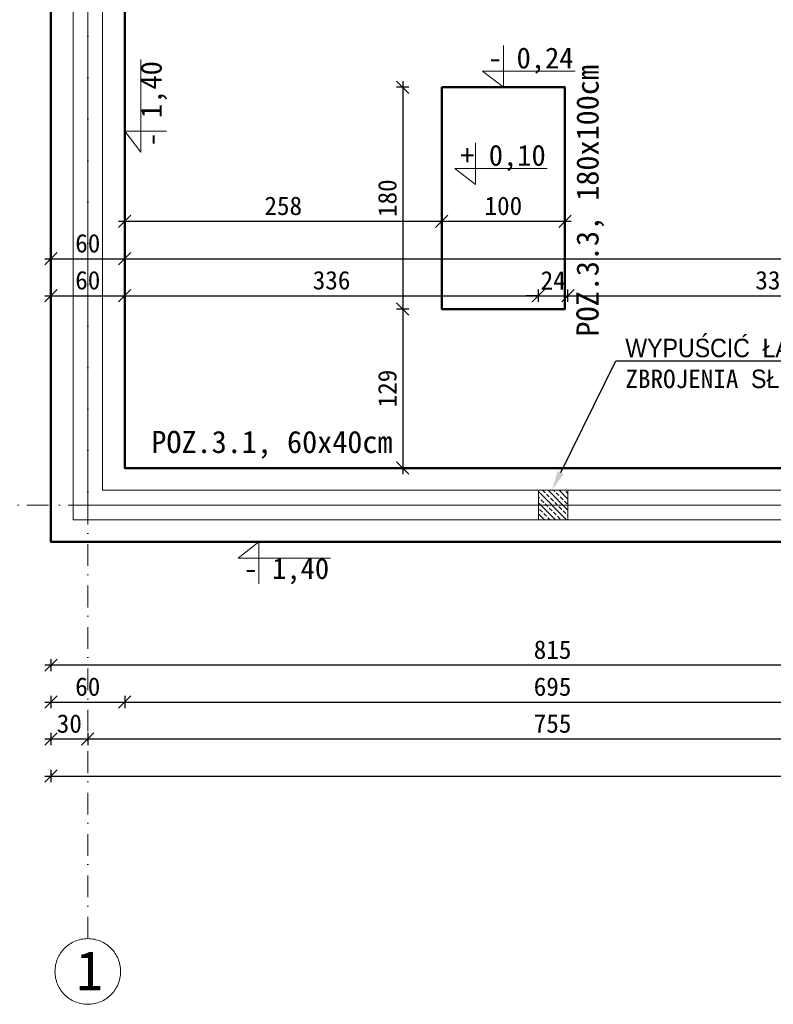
# Model space of a CAD drawing. Header units: millimetres. Extents: x -6343 to 9945, y -9929 to 237.
# Tile 34 of 43: x -5313 to -4701, y -2071 to -1272. Entities that reach past the tile are written whole.
import ezdxf
from ezdxf import colors
from ezdxf.entities.mleader import LeaderData, LeaderLine
from ezdxf.enums import TextEntityAlignment as Align
from ezdxf.math import Vec2, Vec3

# ---------------------------------------------------------------- set-up
doc = ezdxf.new("R2010")
doc.units = ezdxf.units.MM
doc.linetypes.add('Kreski i kropki', pattern=[335.138881, 176.388884, -88.194442, 0, -70.555556])
for name, color, linetype, lineweight in [('_k_gruba', 42, 'Continuous', 50), ('_k_kreskowanie', 250, 'Continuous', 9), ('_k_opis', 7, 'Continuous', 13), ('_k_osie', 142, 'Kreski i kropki', 13), ('_k_widok', 7, 'Continuous', 18), ('_k_wymiar', 7, 'Continuous', 9)]:
    doc.layers.add(name, color=color, linetype=linetype, lineweight=lineweight)
doc.layers.add('_k_niewidoczna', color=72, linetype='Continuous', lineweight=9, plot=False)
doc.styles.add('GENERATED_STYLE_1', font='MS Gothic.ttf')
doc.styles.add('GENERATED_STYLE_2', font='MS Gothic.ttf')
doc.dimstyles.new('1-100 (20cm)', dxfattribs={"dimscale": 5, "dimtxt": 3, "dimasz": 2, "dimexe": 1, "dimexo": 1, "dimgap": 1, "dimtad": 1, "dimdec": 0, "dimzin": 12, "dimdsep": 46, "dimtxsty": 'GENERATED_STYLE_1', "dimblk1": 'OBLIQUE', "dimblk2": 'OBLIQUE', "dimsah": 1, "dimcen": 0, "dimdle": 1, "dimclrd": 256, "dimclre": 256, "dimclrt": 4, "dimazin": 0, "dimtfac": 0.75, "dimtdec": 0, "dimtix": 1, "dimtmove": 1, "dimatfit": 3, "dimldrblk": 'OBLIQUE', "dimfxl": 1, "dimfxlon": 1, "dimtvp": 0.75, "dimtolj": 1, "dimtzin": 0, "dimarcsym": 0})

# ---------------------------------------------------------------- blocks, each defined once
blk = doc.blocks.new('RŻ24x24cm')
at = {"layer": '_k_kreskowanie', "ltscale": 1.5}
h = blk.add_hatch(dxfattribs=at)
h.set_pattern_fill('ANSI33', color=256)
h.paths.add_polyline_path([(-12, 0), (12, 0), (12, 24), (-12, 24)])
at = {"layer": '_k_widok', "ltscale": 1.5}
blk.add_lwpolyline([(-12, 0), (12, 0), (12, 24), (-12, 24)], close=True, dxfattribs=at)
blk = doc.blocks.new('_OBLIQUE')
at = {"color": 0, "linetype": 'ByBlock'}
blk.add_line((-0.5, -0.5), (0.5, 0.5), dxfattribs=at)
blk = doc.blocks.new('*D20')
at = {"layer": '_k_wymiar', "lineweight": -2, "transparency": 16777216}
for p, q in [((-4467.83, -1795.65), (-5292.83, -1795.65)), ((-5287.83, -1790.65), (-5287.83, -1800.65)), ((-4472.83, -1790.65), (-4472.83, -1800.65))]:
    blk.add_line(p, q, dxfattribs=at)
at = {"layer": 'Defpoints', "color": 0, "transparency": 16777216}
for p in [(-5287.83, -1695.65), (-4472.83, -1695.65), (-5287.83, -1795.65)]:
    blk.add_point(p, dxfattribs=at)
at = {"layer": '_k_wymiar', "lineweight": -2, "transparency": 16777216, "xscale": 10, "yscale": 10, "zscale": 10, "rotation": 180}
blk.add_blockref('_OBLIQUE', (-5287.83, -1795.65), dxfattribs=at)
at = {"layer": '_k_wymiar', "lineweight": -2, "transparency": 16777216, "xscale": 10, "yscale": 10, "zscale": 10}
blk.add_blockref('_OBLIQUE', (-4472.83, -1795.65), dxfattribs=at)
at = {"layer": '_k_wymiar', "color": 4, "transparency": 16777216, "insert": (-4880.33, -1783.15), "char_height": 15, "attachment_point": 5, "style": 'GENERATED_STYLE_1'}
blk.add_mtext('\\A1;815', dxfattribs=at)
blk = doc.blocks.new('*D21')
at = {"layer": '_k_wymiar', "lineweight": -2, "transparency": 16777216}
for p, q in [((-5287.83, -1820.65), (-5287.83, -1830.65)), ((-5227.83, -1820.65), (-5227.83, -1830.65)), ((-5292.83, -1825.65), (-5222.83, -1825.65))]:
    blk.add_line(p, q, dxfattribs=at)
at = {"layer": 'Defpoints', "color": 0, "transparency": 16777216}
for p in [(-5227.83, -1635.65), (-5287.83, -1695.65), (-5227.83, -1825.65)]:
    blk.add_point(p, dxfattribs=at)
at = {"layer": '_k_wymiar', "lineweight": -2, "transparency": 16777216, "xscale": 10, "yscale": 10, "zscale": 10, "rotation": 180}
blk.add_blockref('_OBLIQUE', (-5287.83, -1825.65), dxfattribs=at)
at = {"layer": '_k_wymiar', "lineweight": -2, "transparency": 16777216, "xscale": 10, "yscale": 10, "zscale": 10}
blk.add_blockref('_OBLIQUE', (-5227.83, -1825.65), dxfattribs=at)
at = {"layer": '_k_wymiar', "color": 4, "transparency": 16777216, "insert": (-5257.83, -1813.15), "char_height": 15, "attachment_point": 5, "style": 'GENERATED_STYLE_1'}
blk.add_mtext('\\A1;60', dxfattribs=at)
blk = doc.blocks.new('*D22')
at = {"layer": '_k_wymiar', "lineweight": -2, "transparency": 16777216}
for p, q in [((-5227.83, -1820.65), (-5227.83, -1830.65)), ((-4532.83, -1820.65), (-4532.83, -1830.65)), ((-5232.83, -1825.65), (-4527.83, -1825.65))]:
    blk.add_line(p, q, dxfattribs=at)
at = {"layer": 'Defpoints', "color": 0, "transparency": 16777216}
for p in [(-5227.83, -1635.65), (-4532.83, -1635.65), (-4532.83, -1825.65)]:
    blk.add_point(p, dxfattribs=at)
at = {"layer": '_k_wymiar', "lineweight": -2, "transparency": 16777216, "xscale": 10, "yscale": 10, "zscale": 10, "rotation": 180}
blk.add_blockref('_OBLIQUE', (-5227.83, -1825.65), dxfattribs=at)
at = {"layer": '_k_wymiar', "lineweight": -2, "transparency": 16777216, "xscale": 10, "yscale": 10, "zscale": 10}
blk.add_blockref('_OBLIQUE', (-4532.83, -1825.65), dxfattribs=at)
at = {"layer": '_k_wymiar', "color": 4, "transparency": 16777216, "insert": (-4880.33, -1813.15), "char_height": 15, "attachment_point": 5, "style": 'GENERATED_STYLE_1'}
blk.add_mtext('\\A1;695', dxfattribs=at)
blk = doc.blocks.new('*D145')
at = {"layer": '_k_wymiar', "lineweight": -2, "transparency": 16777216}
for p, q in [((-5257.83, -1850.65), (-5257.83, -1860.65)), ((-4502.83, -1850.65), (-4502.83, -1860.65)), ((-4497.83, -1855.65), (-5262.83, -1855.65))]:
    blk.add_line(p, q, dxfattribs=at)
at = {"layer": 'Defpoints', "color": 0, "transparency": 16777216}
for p in [(-5257.83, -1665.65), (-4502.83, -1665.65), (-5257.83, -1855.65)]:
    blk.add_point(p, dxfattribs=at)
at = {"layer": '_k_wymiar', "lineweight": -2, "transparency": 16777216, "xscale": 10, "yscale": 10, "zscale": 10, "rotation": 180}
blk.add_blockref('_OBLIQUE', (-5257.83, -1855.65), dxfattribs=at)
at = {"layer": '_k_wymiar', "lineweight": -2, "transparency": 16777216, "xscale": 10, "yscale": 10, "zscale": 10}
blk.add_blockref('_OBLIQUE', (-4502.83, -1855.65), dxfattribs=at)
at = {"layer": '_k_wymiar', "color": 4, "transparency": 16777216, "insert": (-4880.33, -1843.15), "char_height": 15, "attachment_point": 5, "style": 'GENERATED_STYLE_1'}
blk.add_mtext('\\A1;755', dxfattribs=at)
blk = doc.blocks.new('*D146')
at = {"layer": '_k_wymiar', "lineweight": -2, "transparency": 16777216}
for p, q in [((-5287.83, -1850.65), (-5287.83, -1860.65)), ((-5257.83, -1850.65), (-5257.83, -1860.65)), ((-5252.83, -1855.65), (-5292.83, -1855.65))]:
    blk.add_line(p, q, dxfattribs=at)
at = {"layer": 'Defpoints', "color": 0, "transparency": 16777216}
for p in [(-5257.83, -1665.65), (-5287.83, -1695.65), (-5287.83, -1855.65)]:
    blk.add_point(p, dxfattribs=at)
at = {"layer": '_k_wymiar', "lineweight": -2, "transparency": 16777216, "xscale": 10, "yscale": 10, "zscale": 10, "rotation": 180}
blk.add_blockref('_OBLIQUE', (-5287.83, -1855.65), dxfattribs=at)
at = {"layer": '_k_wymiar', "lineweight": -2, "transparency": 16777216, "xscale": 10, "yscale": 10, "zscale": 10}
blk.add_blockref('_OBLIQUE', (-5257.83, -1855.65), dxfattribs=at)
at = {"layer": '_k_wymiar', "color": 4, "transparency": 16777216, "insert": (-5272.83, -1843.15), "char_height": 15, "attachment_point": 5, "style": 'GENERATED_STYLE_1'}
blk.add_mtext('\\A1;30', dxfattribs=at)
blk = doc.blocks.new('*D29')
at = {"layer": '_k_wymiar', "lineweight": -2, "transparency": 16777216}
for p, q in [((-5292.83, -1885.65), (-3401.83, -1885.65)), ((-5287.83, -1880.65), (-5287.83, -1890.65)), ((-3406.83, -1880.65), (-3406.83, -1890.65))]:
    blk.add_line(p, q, dxfattribs=at)
at = {"layer": 'Defpoints', "color": 0, "transparency": 16777216}
for p in [(-5287.83, -1695.65), (-3406.83, -1695.65), (-3406.83, -1885.65)]:
    blk.add_point(p, dxfattribs=at)
at = {"layer": '_k_wymiar', "lineweight": -2, "transparency": 16777216, "xscale": 10, "yscale": 10, "zscale": 10, "rotation": 180}
blk.add_blockref('_OBLIQUE', (-5287.83, -1885.65), dxfattribs=at)
at = {"layer": '_k_wymiar', "lineweight": -2, "transparency": 16777216, "xscale": 10, "yscale": 10, "zscale": 10}
blk.add_blockref('_OBLIQUE', (-3406.83, -1885.65), dxfattribs=at)
at = {"layer": '_k_wymiar', "color": 4, "transparency": 16777216, "insert": (-4347.33, -1873.15), "char_height": 15, "attachment_point": 5, "style": 'GENERATED_STYLE_1'}
blk.add_mtext('\\A1;1881', dxfattribs=at)
blk = doc.blocks.new('*D30')
at = {"layer": '_k_wymiar', "lineweight": -2, "transparency": 16777216}
for p, q in [((-5287.83, -1470.78), (-5287.83, -1460.78)), ((-5227.83, -1470.78), (-5227.83, -1460.78)), ((-5292.83, -1465.78), (-5222.83, -1465.78))]:
    blk.add_line(p, q, dxfattribs=at)
at = {"layer": 'Defpoints', "color": 0, "transparency": 16777216}
for p in [(-5227.83, -1465.78), (-5227.83, -1635.65), (-5287.83, -1695.65)]:
    blk.add_point(p, dxfattribs=at)
at = {"layer": '_k_wymiar', "lineweight": -2, "transparency": 16777216, "xscale": 10, "yscale": 10, "zscale": 10, "rotation": 180}
blk.add_blockref('_OBLIQUE', (-5287.83, -1465.78), dxfattribs=at)
at = {"layer": '_k_wymiar', "lineweight": -2, "transparency": 16777216, "xscale": 10, "yscale": 10, "zscale": 10}
blk.add_blockref('_OBLIQUE', (-5227.83, -1465.78), dxfattribs=at)
at = {"layer": '_k_wymiar', "color": 4, "transparency": 16777216, "insert": (-5257.83, -1453.28), "char_height": 15, "attachment_point": 5, "style": 'GENERATED_STYLE_1'}
blk.add_mtext('\\A1;60', dxfattribs=at)
blk = doc.blocks.new('*D31')
at = {"layer": '_k_wymiar', "lineweight": -2, "transparency": 16777216}
for p, q in [((-5227.83, -1470.78), (-5227.83, -1460.78)), ((-3976.83, -1460.78), (-3976.83, -1470.78)), ((-5232.83, -1465.78), (-3971.83, -1465.78))]:
    blk.add_line(p, q, dxfattribs=at)
at = {"layer": 'Defpoints', "color": 0, "transparency": 16777216}
for p in [(-3976.83, -1422.94), (-3976.83, -1465.78), (-5227.83, -1635.65)]:
    blk.add_point(p, dxfattribs=at)
at = {"layer": '_k_wymiar', "lineweight": -2, "transparency": 16777216, "xscale": 10, "yscale": 10, "zscale": 10, "rotation": 180}
blk.add_blockref('_OBLIQUE', (-5227.83, -1465.78), dxfattribs=at)
at = {"layer": '_k_wymiar', "lineweight": -2, "transparency": 16777216, "xscale": 10, "yscale": 10, "zscale": 10}
blk.add_blockref('_OBLIQUE', (-3976.83, -1465.78), dxfattribs=at)
at = {"layer": '_k_wymiar', "color": 4, "transparency": 16777216, "insert": (-4602.33, -1453.28), "char_height": 15, "attachment_point": 5, "style": 'GENERATED_STYLE_1'}
blk.add_mtext('\\A1;1251', dxfattribs=at)
blk = doc.blocks.new('*D44')
at = {"layer": '_k_wymiar', "lineweight": -2, "transparency": 16777216}
for p, q in [((-5382.83, -1190.65), (-5392.83, -1190.65)), ((-5387.83, -1185.65), (-5387.83, -1640.65)), ((-5382.83, -1635.65), (-5392.83, -1635.65))]:
    blk.add_line(p, q, dxfattribs=at)
at = {"layer": 'Defpoints', "color": 0, "transparency": 16777216}
for p in [(-5227.83, -1190.65), (-5387.83, -1635.65), (-5227.83, -1635.65)]:
    blk.add_point(p, dxfattribs=at)
at = {"layer": '_k_wymiar', "lineweight": -2, "transparency": 16777216, "xscale": 10, "yscale": 10, "zscale": 10}
for p, rotation in [((-5387.83, -1190.65), 90), ((-5387.83, -1635.65), 270)]:
    blk.add_blockref('_OBLIQUE', p, dxfattribs=dict(at, rotation=rotation))
at = {"layer": '_k_wymiar', "color": 4, "transparency": 16777216, "insert": (-5400.33, -1413.15), "char_height": 15, "attachment_point": 5, "rotation": 90, "style": 'GENERATED_STYLE_1'}
blk.add_mtext('\\A1;445', dxfattribs=at)
blk = doc.blocks.new('*D45')
at = {"layer": '_k_wymiar', "lineweight": -2, "transparency": 16777216}
for p, q in [((-5382.83, -1635.65), (-5392.83, -1635.65)), ((-5387.83, -1630.65), (-5387.83, -1700.65)), ((-5382.83, -1695.65), (-5392.83, -1695.65))]:
    blk.add_line(p, q, dxfattribs=at)
at = {"layer": 'Defpoints', "color": 0, "transparency": 16777216}
for p in [(-5227.83, -1635.65), (-5387.83, -1695.65), (-5287.83, -1695.65)]:
    blk.add_point(p, dxfattribs=at)
at = {"layer": '_k_wymiar', "lineweight": -2, "transparency": 16777216, "xscale": 10, "yscale": 10, "zscale": 10}
for p, rotation in [((-5387.83, -1635.65), 90), ((-5387.83, -1695.65), 270)]:
    blk.add_blockref('_OBLIQUE', p, dxfattribs=dict(at, rotation=rotation))
at = {"layer": '_k_wymiar', "color": 4, "transparency": 16777216, "insert": (-5400.33, -1665.65), "char_height": 15, "attachment_point": 5, "rotation": 90, "style": 'GENERATED_STYLE_1'}
blk.add_mtext('\\A1;60', dxfattribs=at)
blk = doc.blocks.new('*D46')
at = {"layer": '_k_wymiar', "lineweight": -2, "transparency": 16777216}
for p, q in [((-5417.83, -1700.65), (-5417.83, -1660.65)), ((-5412.83, -1665.65), (-5422.83, -1665.65)), ((-5412.83, -1695.65), (-5422.83, -1695.65))]:
    blk.add_line(p, q, dxfattribs=at)
at = {"layer": 'Defpoints', "color": 0, "transparency": 16777216}
for p in [(-5417.83, -1665.65), (-5257.83, -1665.65), (-5287.83, -1695.65)]:
    blk.add_point(p, dxfattribs=at)
at = {"layer": '_k_wymiar', "lineweight": -2, "transparency": 16777216, "xscale": 10, "yscale": 10, "zscale": 10}
for p, rotation in [((-5417.83, -1665.65), 90), ((-5417.83, -1695.65), 270)]:
    blk.add_blockref('_OBLIQUE', p, dxfattribs=dict(at, rotation=rotation))
at = {"layer": '_k_wymiar', "color": 4, "transparency": 16777216, "insert": (-5430.33, -1680.65), "char_height": 15, "attachment_point": 5, "rotation": 90, "style": 'GENERATED_STYLE_1'}
blk.add_mtext('\\A1;30', dxfattribs=at)
blk = doc.blocks.new('*D147')
at = {"layer": '_k_wymiar', "lineweight": -2, "transparency": 16777216}
for p, q in [((-5412.83, -1150.65), (-5422.83, -1150.65)), ((-5417.83, -1670.65), (-5417.83, -1145.65)), ((-5412.83, -1665.65), (-5422.83, -1665.65))]:
    blk.add_line(p, q, dxfattribs=at)
at = {"layer": 'Defpoints', "color": 0, "transparency": 16777216}
for p in [(-5417.83, -1150.65), (-5257.83, -1150.65), (-5257.83, -1665.65)]:
    blk.add_point(p, dxfattribs=at)
at = {"layer": '_k_wymiar', "lineweight": -2, "transparency": 16777216, "xscale": 10, "yscale": 10, "zscale": 10}
for p, rotation in [((-5417.83, -1150.65), 90), ((-5417.83, -1665.65), 270)]:
    blk.add_blockref('_OBLIQUE', p, dxfattribs=dict(at, rotation=rotation))
at = {"layer": '_k_wymiar', "color": 4, "transparency": 16777216, "insert": (-5430.33, -1408.15), "char_height": 15, "attachment_point": 5, "rotation": 90, "style": 'GENERATED_STYLE_1'}
blk.add_mtext('\\A1;515', dxfattribs=at)
blk = doc.blocks.new('*D47')
at = {"layer": '_k_wymiar', "lineweight": -2, "transparency": 16777216}
for p, q in [((-5442.83, -645.65), (-5452.83, -645.65)), ((-5447.83, -640.65), (-5447.83, -1700.65)), ((-5442.83, -1695.65), (-5452.83, -1695.65))]:
    blk.add_line(p, q, dxfattribs=at)
at = {"layer": 'Defpoints', "color": 0, "transparency": 16777216}
for p in [(-5287.83, -645.65), (-5447.83, -1695.65), (-5287.83, -1695.65)]:
    blk.add_point(p, dxfattribs=at)
at = {"layer": '_k_wymiar', "lineweight": -2, "transparency": 16777216, "xscale": 10, "yscale": 10, "zscale": 10}
for p, rotation in [((-5447.83, -645.65), 90), ((-5447.83, -1695.65), 270)]:
    blk.add_blockref('_OBLIQUE', p, dxfattribs=dict(at, rotation=rotation))
at = {"layer": '_k_wymiar', "color": 4, "transparency": 16777216, "insert": (-5460.33, -1170.65), "char_height": 15, "attachment_point": 5, "rotation": 90, "style": 'GENERATED_STYLE_1'}
blk.add_mtext('\\A1;1050', dxfattribs=at)
blk = doc.blocks.new('*D98')
at = {"layer": '_k_wymiar', "lineweight": -2, "transparency": 16777216}
for p, q in [((-5287.83, -1500.78), (-5287.83, -1490.78)), ((-5227.83, -1500.78), (-5227.83, -1490.78)), ((-5292.83, -1495.78), (-5222.83, -1495.78))]:
    blk.add_line(p, q, dxfattribs=at)
at = {"layer": 'Defpoints', "color": 0, "transparency": 16777216}
for p in [(-5227.83, -1495.78), (-5227.83, -1635.65), (-5287.83, -1695.65)]:
    blk.add_point(p, dxfattribs=at)
at = {"layer": '_k_wymiar', "lineweight": -2, "transparency": 16777216, "xscale": 10, "yscale": 10, "zscale": 10, "rotation": 180}
blk.add_blockref('_OBLIQUE', (-5287.83, -1495.78), dxfattribs=at)
at = {"layer": '_k_wymiar', "lineweight": -2, "transparency": 16777216, "xscale": 10, "yscale": 10, "zscale": 10}
blk.add_blockref('_OBLIQUE', (-5227.83, -1495.78), dxfattribs=at)
at = {"layer": '_k_wymiar', "color": 4, "transparency": 16777216, "insert": (-5257.83, -1483.28), "char_height": 15, "attachment_point": 5, "style": 'GENERATED_STYLE_1'}
blk.add_mtext('\\A1;60', dxfattribs=at)
blk = doc.blocks.new('*D99')
at = {"layer": '_k_wymiar', "lineweight": -2, "transparency": 16777216}
for p, q in [((-5227.83, -1500.78), (-5227.83, -1490.78)), ((-4891.83, -1500.78), (-4891.83, -1490.78)), ((-5232.83, -1495.78), (-4886.83, -1495.78))]:
    blk.add_line(p, q, dxfattribs=at)
at = {"layer": 'Defpoints', "color": 0, "transparency": 16777216}
for p in [(-4891.83, -1495.78), (-5227.83, -1635.65), (-4891.83, -1653.65)]:
    blk.add_point(p, dxfattribs=at)
at = {"layer": '_k_wymiar', "lineweight": -2, "transparency": 16777216, "xscale": 10, "yscale": 10, "zscale": 10, "rotation": 180}
blk.add_blockref('_OBLIQUE', (-5227.83, -1495.78), dxfattribs=at)
at = {"layer": '_k_wymiar', "lineweight": -2, "transparency": 16777216, "xscale": 10, "yscale": 10, "zscale": 10}
blk.add_blockref('_OBLIQUE', (-4891.83, -1495.78), dxfattribs=at)
at = {"layer": '_k_wymiar', "color": 4, "transparency": 16777216, "insert": (-5059.83, -1483.28), "char_height": 15, "attachment_point": 5, "style": 'GENERATED_STYLE_1'}
blk.add_mtext('\\A1;336', dxfattribs=at)
blk = doc.blocks.new('*D100')
at = {"layer": '_k_wymiar', "lineweight": -2, "transparency": 16777216}
for p, q in [((-4891.83, -1500.78), (-4891.83, -1490.78)), ((-4867.83, -1500.78), (-4867.83, -1490.78)), ((-4891.83, -1495.78), (-4901.83, -1495.78)), ((-4891.83, -1495.78), (-4867.83, -1495.78)), ((-4867.83, -1495.78), (-4857.83, -1495.78))]:
    blk.add_line(p, q, dxfattribs=at)
at = {"layer": 'Defpoints', "color": 0, "transparency": 16777216}
for p in [(-4867.83, -1495.78), (-4891.83, -1653.65), (-4867.83, -1653.65)]:
    blk.add_point(p, dxfattribs=at)
at = {"layer": '_k_wymiar', "lineweight": -2, "transparency": 16777216, "xscale": 10, "yscale": 10, "zscale": 10}
blk.add_blockref('_OBLIQUE', (-4891.83, -1495.78), dxfattribs=at)
at = {"layer": '_k_wymiar', "lineweight": -2, "transparency": 16777216, "xscale": 10, "yscale": 10, "zscale": 10, "rotation": 180}
blk.add_blockref('_OBLIQUE', (-4867.83, -1495.78), dxfattribs=at)
at = {"layer": '_k_wymiar', "color": 4, "transparency": 16777216, "insert": (-4879.83, -1483.28), "char_height": 15, "attachment_point": 5, "style": 'GENERATED_STYLE_1'}
blk.add_mtext('\\A1;24', dxfattribs=at)
blk = doc.blocks.new('*D101')
at = {"layer": '_k_wymiar', "lineweight": -2, "transparency": 16777216}
for p, q in [((-4867.83, -1500.78), (-4867.83, -1490.78)), ((-4532.83, -1500.78), (-4532.83, -1490.78)), ((-4872.83, -1495.78), (-4527.83, -1495.78))]:
    blk.add_line(p, q, dxfattribs=at)
at = {"layer": 'Defpoints', "color": 0, "transparency": 16777216}
for p in [(-4532.83, -1495.78), (-4532.83, -1535.65), (-4867.83, -1653.65)]:
    blk.add_point(p, dxfattribs=at)
at = {"layer": '_k_wymiar', "lineweight": -2, "transparency": 16777216, "xscale": 10, "yscale": 10, "zscale": 10, "rotation": 180}
blk.add_blockref('_OBLIQUE', (-4867.83, -1495.78), dxfattribs=at)
at = {"layer": '_k_wymiar', "lineweight": -2, "transparency": 16777216, "xscale": 10, "yscale": 10, "zscale": 10}
blk.add_blockref('_OBLIQUE', (-4532.83, -1495.78), dxfattribs=at)
at = {"layer": '_k_wymiar', "color": 4, "transparency": 16777216, "insert": (-4700.33, -1483.28), "char_height": 15, "attachment_point": 5, "style": 'GENERATED_STYLE_1'}
blk.add_mtext('\\A1;335', dxfattribs=at)
blk = doc.blocks.new('*U12')
at = {"layer": '_k_wymiar'}
blk.add_line((0, 0.1532), (0, 0.4), dxfattribs=at)
blk.add_lwpolyline([(0, 0.1532), (0, 0), (-0.198, 0.1532), (0.6852, 0.1532)], dxfattribs=at)
at = {"layer": '_k_wymiar', "style": 'GENERATED_STYLE_1'}
blk.add_attdef('%%P_0.00', text='', height=0.2, dxfattribs=at).set_placement((-0.1457, 0.1532), align=Align.BOTTOM_LEFT)
blk = doc.blocks.new('*U11')
at = {"layer": '_k_wymiar'}
blk.add_line((0, -0.1532), (0, -0.4), dxfattribs=at)
blk.add_lwpolyline([(0, -0.1532), (0, 0), (-0.198, -0.1532), (0.6852, -0.1532)], dxfattribs=at)
at = {"layer": '_k_wymiar', "style": 'GENERATED_STYLE_1'}
blk.add_attdef('%%P_0.00', text='', height=0.2, dxfattribs=at).set_placement((-0.1457, -0.4232), align=Align.BOTTOM_LEFT)
blk = doc.blocks.new('*D313')
at = {"layer": '_k_wymiar', "lineweight": -2, "transparency": 16777216}
for p, q in [((-5227.83, -1440.38), (-5227.83, -1430.38)), ((-4970.31, -1440.38), (-4970.31, -1430.38)), ((-5232.83, -1435.38), (-4965.31, -1435.38))]:
    blk.add_line(p, q, dxfattribs=at)
at = {"layer": 'Defpoints', "color": 0, "transparency": 16777216}
for p in [(-4970.31, -1435.38), (-4970.31, -1506.6), (-5227.83, -1635.65)]:
    blk.add_point(p, dxfattribs=at)
at = {"layer": '_k_wymiar', "lineweight": -2, "transparency": 16777216, "xscale": 10, "yscale": 10, "zscale": 10, "rotation": 180}
blk.add_blockref('_OBLIQUE', (-5227.83, -1435.38), dxfattribs=at)
at = {"layer": '_k_wymiar', "lineweight": -2, "transparency": 16777216, "xscale": 10, "yscale": 10, "zscale": 10}
blk.add_blockref('_OBLIQUE', (-4970.31, -1435.38), dxfattribs=at)
at = {"layer": '_k_wymiar', "color": 4, "transparency": 16777216, "insert": (-5099.07, -1422.88), "char_height": 15, "attachment_point": 5, "style": 'GENERATED_STYLE_1'}
blk.add_mtext('\\A1;258', dxfattribs=at)
blk = doc.blocks.new('*D314')
at = {"layer": '_k_wymiar', "lineweight": -2, "transparency": 16777216}
for p, q in [((-4970.31, -1440.38), (-4970.31, -1430.38)), ((-4870.31, -1435.38), (-4870.31, -1430.38)), ((-4975.31, -1435.38), (-4865.31, -1435.38))]:
    blk.add_line(p, q, dxfattribs=at)
at = {"layer": 'Defpoints', "color": 0, "transparency": 16777216}
for p in [(-4870.31, -1435.38), (-4870.31, -1435.38), (-4970.31, -1506.6)]:
    blk.add_point(p, dxfattribs=at)
at = {"layer": '_k_wymiar', "lineweight": -2, "transparency": 16777216, "xscale": 10, "yscale": 10, "zscale": 10, "rotation": 180}
blk.add_blockref('_OBLIQUE', (-4970.31, -1435.38), dxfattribs=at)
at = {"layer": '_k_wymiar', "lineweight": -2, "transparency": 16777216, "xscale": 10, "yscale": 10, "zscale": 10}
blk.add_blockref('_OBLIQUE', (-4870.31, -1435.38), dxfattribs=at)
at = {"layer": '_k_wymiar', "color": 4, "transparency": 16777216, "insert": (-4920.31, -1422.88), "char_height": 15, "attachment_point": 5, "style": 'GENERATED_STYLE_1'}
blk.add_mtext('\\A1;100', dxfattribs=at)
blk = doc.blocks.new('*D315')
at = {"layer": '_k_wymiar', "lineweight": -2, "transparency": 16777216}
for p, q in [((-4996.96, -1326.6), (-5006.96, -1326.6)), ((-5001.96, -1321.6), (-5001.96, -1511.6)), ((-4996.96, -1506.6), (-5006.96, -1506.6))]:
    blk.add_line(p, q, dxfattribs=at)
at = {"layer": 'Defpoints', "color": 0, "transparency": 16777216}
for p in [(-4870.31, -1326.6), (-5001.96, -1506.6), (-4870.31, -1506.6)]:
    blk.add_point(p, dxfattribs=at)
at = {"layer": '_k_wymiar', "lineweight": -2, "transparency": 16777216, "xscale": 10, "yscale": 10, "zscale": 10}
for p, rotation in [((-5001.96, -1326.6), 90), ((-5001.96, -1506.6), 270)]:
    blk.add_blockref('_OBLIQUE', p, dxfattribs=dict(at, rotation=rotation))
at = {"layer": '_k_wymiar', "color": 4, "transparency": 16777216, "insert": (-5014.46, -1416.6), "char_height": 15, "attachment_point": 5, "rotation": 90, "style": 'GENERATED_STYLE_1'}
blk.add_mtext('\\A1;180', dxfattribs=at)
blk = doc.blocks.new('*D316')
at = {"layer": '_k_wymiar', "lineweight": -2, "transparency": 16777216}
for p, q in [((-5001.96, -1501.6), (-5001.96, -1640.65)), ((-4996.96, -1506.6), (-5006.96, -1506.6)), ((-5001.96, -1635.65), (-4996.96, -1635.65))]:
    blk.add_line(p, q, dxfattribs=at)
at = {"layer": 'Defpoints', "color": 0, "transparency": 16777216}
for p in [(-4870.31, -1506.6), (-5001.96, -1635.65), (-5001.96, -1635.65)]:
    blk.add_point(p, dxfattribs=at)
at = {"layer": '_k_wymiar', "lineweight": -2, "transparency": 16777216, "xscale": 10, "yscale": 10, "zscale": 10}
for p, rotation in [((-5001.96, -1506.6), 90), ((-5001.96, -1635.65), 270)]:
    blk.add_blockref('_OBLIQUE', p, dxfattribs=dict(at, rotation=rotation))
at = {"layer": '_k_wymiar', "color": 4, "transparency": 16777216, "insert": (-5014.46, -1571.13), "char_height": 15, "attachment_point": 5, "rotation": 90, "style": 'GENERATED_STYLE_1'}
blk.add_mtext('\\A1;129', dxfattribs=at)

msp = doc.modelspace()

# ---------------------------------------------------------------- linework, layer by layer
at = {"layer": '_k_gruba', "ltscale": 3}
for points in [[(-5287.83, -645.65), (-3406.83, -645.65), (-3406.83, -1695.65), (-4252.83, -1695.65), (-4252.83, -1595.65), (-4472.83, -1595.65), (-4472.83, -1695.65), (-5287.83, -1695.65)], [(-5227.83, -1180.65), (-3976.83, -1180.65), (-3976.83, -1635.65), (-4192.83, -1635.65), (-4192.83, -1535.65), (-4532.83, -1535.65), (-4532.83, -1635.65), (-5227.83, -1635.65)], [(-4970.31, -1326.6), (-4870.31, -1326.6), (-4870.31, -1506.6), (-4970.31, -1506.6)]]:
    msp.add_lwpolyline(points, close=True, dxfattribs=at)
at = {"layer": '_k_niewidoczna'}
msp.add_lwpolyline([(-5257.83, -675.65), (-3436.83, -675.65), (-3436.83, -1665.65), (-4222.83, -1665.65), (-4222.83, -1565.65), (-4502.83, -1565.65), (-4502.83, -1665.65), (-5257.83, -1665.65)], close=True, dxfattribs=at)
at = {"layer": '_k_osie', "ltscale": 0.1}
for points in [[(-5257.83, -2017.65), (-5257.83, -323.61)], [(-5609.83, -1665.65), (-3084.83, -1665.65)]]:
    msp.add_lwpolyline(points, dxfattribs=at)
at = {"layer": '_k_osie'}
msp.add_circle((-5257.83, -2044.29), 26.64, dxfattribs=at)
at = {"layer": '_k_widok'}
for points in [[(-5269.83, -663.65), (-3424.83, -663.65), (-3424.83, -1677.65), (-4234.83, -1677.65), (-4234.83, -1577.65), (-4490.83, -1577.65), (-4490.83, -1677.65), (-5269.83, -1677.65)], [(-5245.83, -1162.65), (-3958.83, -1162.65), (-3958.83, -1653.65), (-4210.83, -1653.65), (-4210.83, -1553.65), (-4514.83, -1553.65), (-4514.83, -1653.65), (-5245.83, -1653.65)]]:
    msp.add_lwpolyline(points, close=True, dxfattribs=at)

# ---------------------------------------------------------------- block references
at = {"layer": '_k_widok', "xscale": -1}
msp.add_blockref('RŻ24x24cm', (-4879.83, -1677.65), dxfattribs=at)
at = {"layer": '_k_wymiar'}
ref = msp.add_blockref('*U11', (-4920.31, -1326.6), dxfattribs=dict(at, xscale=-84.999997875, yscale=84.999997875, zscale=84.999997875, rotation=180))
ref.add_attrib('%%P_0.00', '- 0,24', dxfattribs={"height": 17, "style": 'GENERATED_STYLE_1'}).set_placement((-4932.7, -1294.25), align=Align.TOP_LEFT)
ref = msp.add_blockref('*U12', (-5227.83, -1362.33), dxfattribs=dict(at, xscale=-84.999997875, yscale=84.999997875, zscale=84.999997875, rotation=270))
ref.add_attrib('%%P_0.00', '- 1,40', dxfattribs={"height": 17, "rotation": 90, "style": 'GENERATED_STYLE_1'}).set_placement((-5214.81, -1374.72), align=Align.TOP_LEFT)
ref = msp.add_blockref('*U11', (-4942.89, -1405.6), dxfattribs=dict(at, xscale=-84.999997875, yscale=84.999997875, zscale=84.999997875, rotation=180))
ref.add_attrib('%%P_0.00', '+ 0,10', dxfattribs={"height": 17, "style": 'GENERATED_STYLE_1'}).set_placement((-4955.27, -1373.25), align=Align.TOP_LEFT)
ref = msp.add_blockref('*U12', (-5118.83, -1695.65), dxfattribs=dict(at, xscale=-84.999997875, yscale=84.999997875, zscale=84.999997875, rotation=180))
ref.add_attrib('%%P_0.00', '- 1,40', dxfattribs={"height": 17, "style": 'GENERATED_STYLE_1'}).set_placement((-5131.21, -1708.67), align=Align.TOP_LEFT)

# ---------------------------------------------------------------- texts
at = {"layer": '_k_opis', "color": 1, "insert": (-4860.97, -1418.7), "char_height": 18, "width": 215.1522, "attachment_point": 2, "rotation": 90, "style": 'GENERATED_STYLE_1'}
msp.add_mtext('{\\fMS Gothic|b1|i0|c128|p49;POZ.\\fMS Gothic|b1|i0|c238|p49;3.3\\fMS Gothic|b0|i0|c128|p49;, }180{\\fMS Gothic|b0|i0|c128|p49;x}100{\\fMS Gothic|b0|i0|c128|p49;cm}', dxfattribs=at)
at = {"layer": '_k_opis', "color": 1, "insert": (-5108.24, -1605.45), "char_height": 18, "width": 215.1522, "attachment_point": 2, "style": 'GENERATED_STYLE_1'}
msp.add_mtext('{\\fMS Gothic|b1|i0|c128|p49;POZ.\\fMS Gothic|b1|i0|c238|p49;3.1\\fMS Gothic|b0|i0|c128|p49;, }60{\\fMS Gothic|b0|i0|c128|p49;x}40{\\fMS Gothic|b0|i0|c128|p49;cm}', dxfattribs=at)
at = {"layer": '_k_osie', "insert": (-5256.31, -2059.48), "char_height": 32, "attachment_point": 8, "style": 'GENERATED_STYLE_2'}
msp.add_mtext('1', dxfattribs=at)

# ---------------------------------------------------------------- dimensions: what is measured, and where the dimension line sits
at = {"layer": '_k_wymiar'}
for base, p1, p2, picture, middle in [((-5447.83, -1695.65), (-5287.83, -645.65), (-5287.83, -1695.65), '*D47', (-5460.33, -1170.65)), ((-5417.83, -1150.65), (-5257.83, -1665.65), (-5257.83, -1150.65), '*D147', (-5430.33, -1408.15)), ((-5387.83, -1635.65), (-5227.83, -1190.65), (-5227.83, -1635.65), '*D44', (-5400.33, -1413.15)), ((-5001.96, -1506.6), (-4870.31, -1326.6), (-4870.31, -1506.6), '*D315', (-5014.46, -1416.6)), ((-5001.96, -1635.65), (-4870.31, -1506.6), (-5001.96, -1635.65), '*D316', (-5014.46, -1571.13)), ((-5387.83, -1695.65), (-5227.83, -1635.65), (-5287.83, -1695.65), '*D45', (-5400.33, -1665.65)), ((-5417.83, -1665.65), (-5287.83, -1695.65), (-5257.83, -1665.65), '*D46', (-5430.33, -1680.65))]:
    dim = msp.add_linear_dim(base=base, p1=p1, p2=p2, angle=90, dimstyle='1-100 (20cm)', dxfattribs=at)
    dim.commit()
    dim.dimension.update_dxf_attribs({"geometry": picture, "text_midpoint": middle})
for base, p1, p2, picture, middle in [((-4970.31, -1435.38), (-5227.83, -1635.65), (-4970.31, -1506.6), '*D313', (-5099.07, -1422.88)), ((-4870.31, -1435.38), (-4970.31, -1506.6), (-4870.31, -1435.38), '*D314', (-4920.31, -1422.88)), ((-3976.83, -1465.78), (-5227.83, -1635.65), (-3976.83, -1422.94), '*D31', (-4602.33, -1453.28)), ((-5227.83, -1465.78), (-5287.83, -1695.65), (-5227.83, -1635.65), '*D30', (-5257.83, -1453.28)), ((-5227.83, -1495.78), (-5287.83, -1695.65), (-5227.83, -1635.65), '*D98', (-5257.83, -1483.28)), ((-4891.83, -1495.78), (-5227.83, -1635.65), (-4891.83, -1653.65), '*D99', (-5059.83, -1483.28)), ((-4867.83, -1495.78), (-4891.83, -1653.65), (-4867.83, -1653.65), '*D100', (-4879.83, -1483.28)), ((-4532.83, -1495.78), (-4867.83, -1653.65), (-4532.83, -1535.65), '*D101', (-4700.33, -1483.28)), ((-5227.83, -1825.65), (-5287.83, -1695.65), (-5227.83, -1635.65), '*D21', (-5257.83, -1813.15)), ((-4532.83, -1825.65), (-5227.83, -1635.65), (-4532.83, -1635.65), '*D22', (-4880.33, -1813.15)), ((-5287.83, -1855.65), (-5257.83, -1665.65), (-5287.83, -1695.65), '*D146', (-5272.83, -1843.15)), ((-5257.83, -1855.65), (-4502.83, -1665.65), (-5257.83, -1665.65), '*D145', (-4880.33, -1843.15)), ((-5287.83, -1795.65), (-4472.83, -1695.65), (-5287.83, -1695.65), '*D20', (-4880.33, -1783.15)), ((-3406.83, -1885.65), (-5287.83, -1695.65), (-3406.83, -1695.65), '*D29', (-4347.33, -1873.15))]:
    dim = msp.add_linear_dim(base=base, p1=p1, p2=p2, dimstyle='1-100 (20cm)', dxfattribs=at)
    dim.commit()
    dim.dimension.update_dxf_attribs({"geometry": picture, "text_midpoint": middle})

# ---------------------------------------------------------------- leaders
at = {"layer": '_k_opis', "ltscale": 0.1}
ml = msp.add_multileader_mtext('Standard', dxfattribs=at)
ml.set_content('WYPUŚCIĆ ŁĄCZNIKI DO ZBROJENIA SŁUPA', color=256, style='GENERATED_STYLE_1')
ml.set_leader_properties()
ml.build(insert=Vec2(0, 0))
ml.multileader.update_dxf_attribs({"text_left_attachment_type": 6, "text_right_attachment_type": 6, "dogleg_length": 3.07, "arrow_head_size": 16})
ctx = ml.context
ctx.base_point, ctx.char_height, ctx.arrow_head_size, ctx.landing_gap_size, ctx.plane_origin = Vec3(-4823.57, -1548.71), 15, 16, 2.37, Vec3(-4933.1, -1648.16)
ctx.left_attachment, ctx.right_attachment = 6, 6
notes = []
notes.append((ctx, [(0, (1, 1, 0), (-4829.01, -1548.71), (1, 0), 5.44, [(0, [(-4880.83, -1653.65), (-4829.01, -1548.71)], 0, [])])]))
ctx.mtext.insert, ctx.mtext.width, ctx.mtext.defined_height, ctx.mtext.flow_direction = Vec3(-4821.2, -1530.71), 259.3562, 37.61, 5
for ctx, leaders in notes:
    for number, flags, end, landing, length, lines in leaders:
        leader = LeaderData()
        leader.index, (leader.has_last_leader_line, leader.has_dogleg_vector, leader.attachment_direction) = number, flags
        leader.last_leader_point, leader.dogleg_vector, leader.dogleg_length = Vec3(end), Vec3(landing), length
        for number, points, colour, breaks in lines:
            line = LeaderLine()
            line.index, line.vertices, line.color, line.breaks = number, Vec3.list(points), colors.encode_raw_color(colour), breaks
            leader.lines.append(line)
        ctx.leaders.append(leader)

doc.saveas('drawing.dxf')
